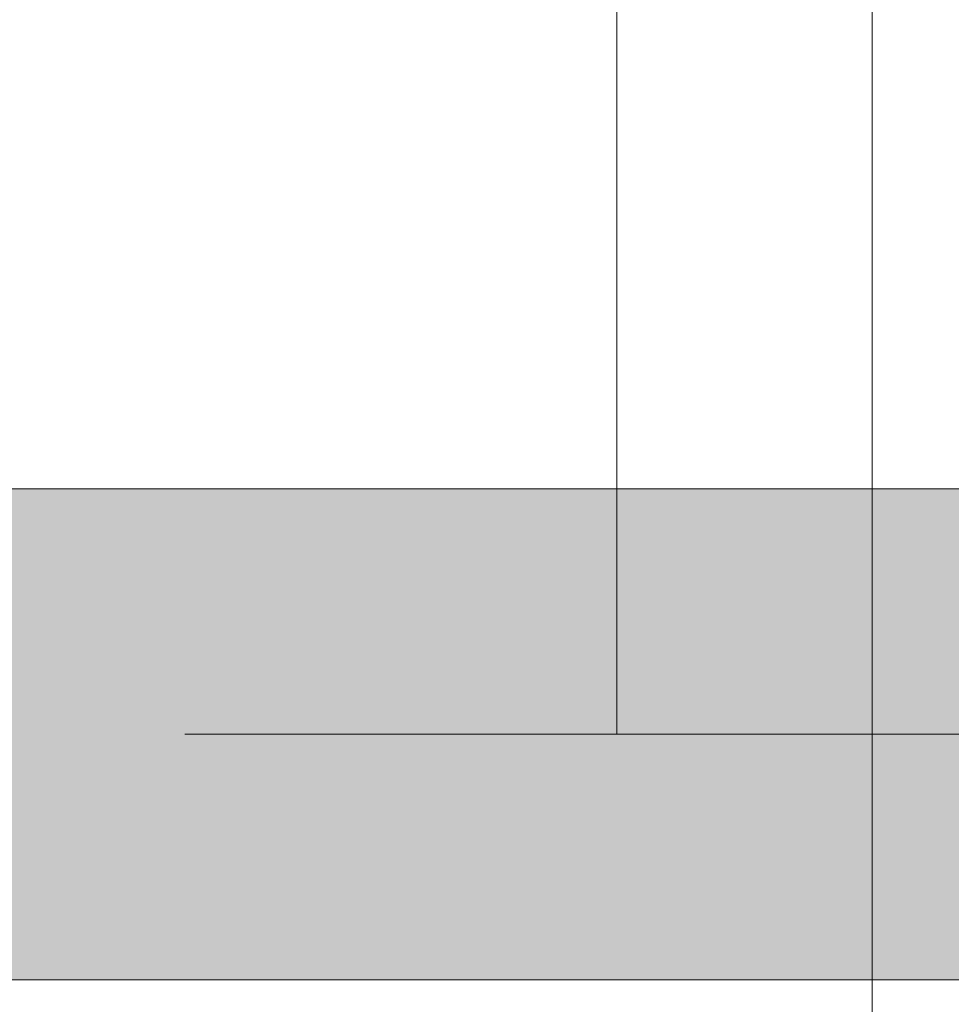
# Model space of a CAD drawing. Header units: centimetres. Extents: x -1737 to 22393, y -8842 to 3838.
# Tile 132 of 167: x 544 to 591, y 2830 to 2880. Entities that reach past the tile are written whole.
import ezdxf

# ---------------------------------------------------------------- set-up
doc = ezdxf.new("R2010")
doc.units = ezdxf.units.CM
doc.linetypes.add('Oś', pattern=[222.25, 127, -31.75, 31.75, -31.75])
for name, color, linetype, lineweight in [('A-WALL', 113, 'Continuous', 13), ('A-WALL-PATT', 111, 'Continuous', 13), ('S-GRID', 1, 'Continuous', 13)]:
    doc.layers.add(name, color=color, linetype=linetype, lineweight=lineweight)

msp = doc.modelspace()

# ---------------------------------------------------------------- hatches: boundary and pattern name
at = {"layer": 'A-WALL-PATT', "lineweight": 5}
h = msp.add_hatch(color=254, dxfattribs=at)
h.paths.add_polyline_path([(-1232.623, 2830.826), (-1058.623, 2830.826), (-1058.623, 2855.826), (-1232.623, 2855.826)], flags=0)
h.paths.add_polyline_path([(-922.623, 2830.826), (-758.623, 2830.826), (-758.623, 2855.826), (-957.623, 2855.826), (-957.623, 2830.826)], flags=0)
h.paths.add_polyline_path([(-567.623, 2830.826), (-567.623, 2855.826), (-657.623, 2855.826), (-657.623, 2830.826)], flags=0)
h.paths.add_polyline_path([(718.377, 2830.826), (718.377, 2855.826), (542.377, 2855.826), (542.377, 2830.826), (584.53, 2830.826)], flags=0)
h.paths.add_polyline_path([(1049.377, 2830.826), (1209.377, 2830.826), (1209.377, 2855.826), (869.377, 2855.826), (869.377, 2830.826), (993.377, 2830.826)], flags=0)

# ---------------------------------------------------------------- linework, layer by layer
at = {"layer": 'A-WALL', "lineweight": 9}
for p, q in [((718.377, 2855.826), (498.377, 2855.826)), ((718.377, 2830.826), (498.377, 2830.826))]:
    msp.add_line(p, q, dxfattribs=at)
at = {"layer": 'S-GRID', "linetype": 'Oś'}
for p, q in [((574.377, 3816.92), (574.377, 2843.326)), ((587.377, 2884.269), (587.377, 27.126)), ((-1225.623, 2843.326), (1859.407, 2843.326))]:
    msp.add_line(p, q, dxfattribs=at)

doc.saveas('drawing.dxf')
